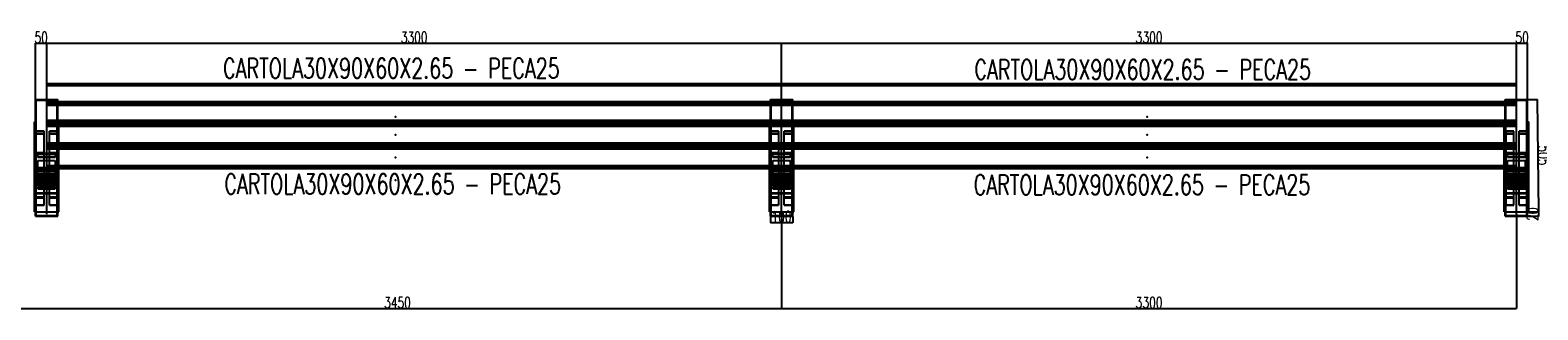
# Model space of a CAD drawing. Header units: feet. Extents: x -13577 to 173285, y -65833 to 34873.
# Tile 43 of 127: x 12152 to 18922, y -7923 to -6665. Entities that reach past the tile are written whole.
import ezdxf
from ezdxf.enums import TextEntityAlignment as Align

# ---------------------------------------------------------------- set-up
doc = ezdxf.new("R2010")
doc.units = ezdxf.units.FT
doc.header["$LTSCALE"] = 10
doc.header["$MEASUREMENT"] = 0
doc.linetypes.add('DASHDOT', pattern=[1, 0.5, -0.25, 0, -0.25])
doc.linetypes.add('HIDDEN', pattern=[0.375, 0.25, -0.125])
doc.layers.get('0').update_dxf_attribs({"linetype": 'CONTINUOUS'})
doc.layers.get('Defpoints').update_dxf_attribs({"linetype": 'CONTINUOUS'})
for name, color, linetype in [('A', 2, 'DASHDOT'), ('FORIR', 4, 'CONTINUOUS'), ('G', 3, 'CONTINUOUS'), ('TR', 6, 'HIDDEN'), ('TXT1', 7, 'CONTINUOUS')]:
    doc.layers.add(name, color=color, linetype=linetype)
doc.styles.add('1', font='romans.shx', dxfattribs={"width": 0.7, "height": 50})
doc.dimstyles.get("Standard").update_dxf_attribs({"dimtxt": 50, "dimasz": 1, "dimexe": 1, "dimexo": 1, "dimgap": 1, "dimtad": 1, "dimdec": 0, "dimdsep": 46, "dimtxsty": '1', "dimblk": 'ARCHTICK', "dimcen": 3, "dimclrd": 1, "dimclre": 1, "dimclrt": 3, "dimadec": 0, "dimazin": 0, "dimtfac": 1, "dimtdec": 0, "dimtix": 1, "dimtmove": 0, "dimatfit": 3, "dimfxl": 0, "dimtolj": 1, "dimarcsym": 0})

# ---------------------------------------------------------------- blocks, each defined once
blk = doc.blocks.new('3D_INFOM')
blk.add_point((0, 0))
at = {"layer": 'FORIR', "flags": 1}
for tag, p in [('MARK', (7.55, -4.31)), ('NUM_DIS', (7.55, -11.68)), ('NOT_PEZ', (45.73, -11.68)), ('QTA_PEZ', (7.55, -18.55)), ('TIP_PEZ', (45.73, -18.55)), ('TRA_PEZ', (7.55, -26.33)), ('COS_PEZ', (45.73, -26.33)), ('DES_PEZ', (7.55, -33.75))]:
    blk.add_attdef(tag, p, '', height=5, dxfattribs=at)
blk = doc.blocks.new('_ArchTick')
at = {"color": 0, "linetype": 'ByBlock', "const_width": 0.15}
blk.add_lwpolyline([(-0.5, -0.5), (0.5, 0.5)], dxfattribs=at)
blk = doc.blocks.new('*D1420')
at = {"layer": 'Defpoints', "color": 0}
for p in [(12226.2, -6724.3), (12176.2, -6977.7), (12226.2, -6977.7)]:
    blk.add_point(p, dxfattribs=at)
at = {"layer": 'TXT1', "color": 1, "lineweight": -2, "transparency": 16777216}
for p, q in [((12176.2, -6724.3), (12175.2, -6724.3)), ((12176.2, -6976.7), (12176.2, -6723.3)), ((12176.2, -6724.3), (12226.2, -6724.3)), ((12226.2, -6976.7), (12226.2, -6723.3)), ((12226.2, -6724.3), (12227.2, -6724.3))]:
    blk.add_line(p, q, dxfattribs=at)
blk.add_blockref('_ArchTick', (12176.2, -6724.3), dxfattribs=at)
at = {"layer": 'TXT1', "color": 1, "lineweight": -2, "transparency": 16777216, "rotation": 180}
blk.add_blockref('_ArchTick', (12226.2, -6724.3), dxfattribs=at)
at = {"layer": 'TXT1', "color": 3, "transparency": 16777216, "insert": (12201.2, -6698.3), "char_height": 50, "attachment_point": 5, "style": '1'}
blk.add_mtext('\\A1;50', dxfattribs=at)
blk = doc.blocks.new('*D1423')
at = {"layer": 'Defpoints', "color": 0}
for p in [(18876.2, -6723.8), (18826.2, -6904.7), (18876.2, -6977.7)]:
    blk.add_point(p, dxfattribs=at)
at = {"layer": 'TXT1', "color": 1, "lineweight": -2, "transparency": 16777216}
for p, q in [((18826.2, -6723.8), (18825.2, -6723.8)), ((18826.2, -6903.7), (18826.2, -6722.8)), ((18826.2, -6723.8), (18876.2, -6723.8)), ((18876.2, -6976.7), (18876.2, -6722.8)), ((18876.2, -6723.8), (18877.2, -6723.8))]:
    blk.add_line(p, q, dxfattribs=at)
blk.add_blockref('_ArchTick', (18826.2, -6723.8), dxfattribs=at)
at = {"layer": 'TXT1', "color": 1, "lineweight": -2, "transparency": 16777216, "rotation": 180}
blk.add_blockref('_ArchTick', (18876.2, -6723.8), dxfattribs=at)
at = {"layer": 'TXT1', "color": 3, "transparency": 16777216, "insert": (18851.2, -6697.8), "char_height": 50, "attachment_point": 5, "style": '1'}
blk.add_mtext('\\A1;50', dxfattribs=at)
blk = doc.blocks.new('*D1425')
at = {"layer": 'Defpoints', "color": 0}
for p in [(18876.2, -7482.3), (18876.2, -7502.3), (18924.7, -7502.3)]:
    blk.add_point(p, dxfattribs=at)
at = {"layer": 'TXT1', "color": 1, "lineweight": -2, "transparency": 16777216}
for p, q in [((18877.2, -7482.3), (18925.7, -7482.3)), ((18877.2, -7502.3), (18925.7, -7502.3)), ((18924.7, -7482.3), (18924.7, -7481.3)), ((18924.7, -7482.3), (18924.7, -7502.3)), ((18924.7, -7502.3), (18924.7, -7503.3))]:
    blk.add_line(p, q, dxfattribs=at)
for p, rotation in [((18924.7, -7482.3), 270), ((18924.7, -7502.3), 90)]:
    blk.add_blockref('_ArchTick', p, dxfattribs=dict(at, rotation=rotation))
at = {"layer": 'TXT1', "color": 3, "transparency": 16777216, "insert": (18898.7, -7492.3), "char_height": 50, "attachment_point": 5, "rotation": 90, "style": '1'}
blk.add_mtext('\\A1;20', dxfattribs=at)

msp = doc.modelspace()

# ---------------------------------------------------------------- linework, layer by layer
for p, q in [((12226.2, -7292.3), (12226.2, -6987.3)), ((15526.2, -7292.3), (15526.2, -6987.3)), ((18826.2, -7292.3), (18826.2, -6987.3)), ((12226.2, -7492.3), (12226.2, -7089)), ((12226.2, -7492.3), (12226.2, -7089)), ((15526.2, -7492.3), (15526.2, -7089)), ((15526.2, -7492.3), (15526.2, -7089)), ((18826.2, -7492.3), (18826.2, -7089)), ((18826.2, -7492.3), (18826.2, -7089)), ((12226.2, -7492.3), (12226.2, -7190.7)), ((12226.2, -7492.3), (12226.2, -7190.7)), ((15526.2, -7492.3), (15526.2, -7190.7)), ((15526.2, -7492.3), (15526.2, -7190.7)), ((18826.2, -7492.3), (18826.2, -7190.7)), ((18826.2, -7492.3), (18826.2, -7190.7)), ((12226.2, -7492.3), (12226.2, -7292.3)), ((15526.2, -7492.3), (15526.2, -7292.3)), ((18826.2, -7492.3), (18826.2, -7292.3)), ((12226.2, -7492.3), (12226.2, -7492.3)), ((12226.2, -7492.3), (12226.2, -7492.3)), ((15526.2, -7492.3), (15526.2, -7492.3)), ((15526.2, -7492.3), (15526.2, -7492.3)), ((18826.2, -7492.3), (18826.2, -7492.3)), ((18826.2, -7492.3), (18826.2, -7492.3))]:
    msp.add_line(p, q)
at = {"layer": 'A'}
msp.add_point((12226.2, -6913.4), dxfattribs=at)
at = {"layer": 'G'}
for p, q in [((12226.2, -6904.7), (18826.2, -6904.7)), ((12226.2, -7084.6), (12226.2, -6904.7)), ((15526.2, -7084.6), (15526.2, -6904.7)), ((18826.2, -7084.6), (18826.2, -6904.7)), ((12226.2, -6910.6), (18826.2, -6910.6)), ((12176.2, -6977.7), (12226.2, -6977.7)), ((12176.2, -7502.3), (12176.2, -6977.7)), ((12226.2, -6986.4), (18826.2, -6986.4)), ((12226.2, -6992.4), (18826.2, -6992.4)), ((18826.2, -6977.7), (18876.2, -6977.7)), ((18876.2, -7502.3), (18876.2, -6977.7)), ((12171.2, -7077.7), (12176.2, -7077.7)), ((12171.2, -7482.3), (12171.2, -7077.7)), ((12171.2, -7103.1), (12176.2, -7103.1)), ((12226.2, -7078.9), (18826.2, -7078.9)), ((12226.2, -7081.6), (18826.2, -7081.6)), ((12226.2, -7084.6), (18826.2, -7084.6)), ((12226.2, -7186.3), (12226.2, -7088.1)), ((12226.2, -7088.1), (18826.2, -7088.1)), ((12226.2, -7094.1), (18826.2, -7094.1)), ((12276.2, -7088.1), (12276.2, -7084.6)), ((12281.2, -7088.1), (12281.2, -7084.6)), ((15471.2, -7088.1), (15471.2, -7084.6)), ((15476.2, -7088.1), (15476.2, -7084.6)), ((15526.2, -7186.3), (15526.2, -7088.1)), ((15576.2, -7088.1), (15576.2, -7084.6)), ((15581.2, -7088.1), (15581.2, -7084.6)), ((18771.2, -7088.1), (18771.2, -7084.6)), ((18776.2, -7088.1), (18776.2, -7084.6)), ((18826.2, -7186.3), (18826.2, -7088.1)), ((18876.2, -7077.7), (18881.2, -7077.7)), ((18876.2, -7103.1), (18881.2, -7103.1)), ((18881.2, -7482.3), (18881.2, -7077.7)), ((12171.2, -7176.1), (12176.2, -7176.1)), ((18876.2, -7176.1), (18881.2, -7176.1)), ((12171.2, -7204.4), (12176.2, -7204.4)), ((12226.2, -7180.6), (18826.2, -7180.6)), ((12226.2, -7183.3), (18826.2, -7183.3)), ((12226.2, -7186.3), (18826.2, -7186.3)), ((12226.2, -7288), (12226.2, -7189.8)), ((12226.2, -7189.8), (18826.2, -7189.8)), ((12226.2, -7195.7), (18826.2, -7195.7)), ((12276.2, -7189.8), (12276.2, -7186.3)), ((12281.2, -7189.8), (12281.2, -7186.3)), ((15471.2, -7189.8), (15471.2, -7186.3)), ((15476.2, -7189.8), (15476.2, -7186.3)), ((15526.2, -7288), (15526.2, -7189.8)), ((15576.2, -7189.8), (15576.2, -7186.3)), ((15581.2, -7189.8), (15581.2, -7186.3)), ((18771.2, -7189.8), (18771.2, -7186.3)), ((18776.2, -7189.8), (18776.2, -7186.3)), ((18826.2, -7288), (18826.2, -7189.8)), ((18876.2, -7204.4), (18881.2, -7204.4)), ((12171.2, -7270.6), (12176.2, -7270.6)), ((12171.2, -7298.9), (12176.2, -7298.9)), ((12226.2, -7282.3), (18826.2, -7282.3)), ((12226.2, -7284.9), (18826.2, -7284.9)), ((12226.2, -7288), (18826.2, -7288)), ((12276.2, -7502.3), (12276.2, -7288)), ((12276.2, -7298.9), (12281.2, -7298.9)), ((12281.2, -7482.3), (12281.2, -7288)), ((15471.2, -7482.3), (15471.2, -7288)), ((15471.2, -7298.9), (15476.2, -7298.9)), ((15476.2, -7502.3), (15476.2, -7288)), ((15576.2, -7502.3), (15576.2, -7288)), ((15576.2, -7298.9), (15581.2, -7298.9)), ((15581.2, -7482.3), (15581.2, -7288)), ((18771.2, -7482.3), (18771.2, -7288)), ((18771.2, -7298.9), (18776.2, -7298.9)), ((18776.2, -7502.3), (18776.2, -7288)), ((18876.2, -7270.6), (18881.2, -7270.6)), ((18876.2, -7298.9), (18881.2, -7298.9)), ((12171.2, -7438.2), (12176.2, -7438.2)), ((12176.2, -7396.8), (12276.2, -7396.8)), ((12176.2, -7436.6), (12179.2, -7436.6)), ((12179.2, -7436.6), (12179.2, -7399.8)), ((12179.2, -7399.8), (12273.1, -7399.8)), ((12273.1, -7436.6), (12273.1, -7399.8)), ((12273.1, -7436.6), (12276.2, -7436.6)), ((12276.2, -7438.2), (12281.2, -7438.2)), ((15471.2, -7438.2), (15476.2, -7438.2)), ((15476.2, -7396.8), (15576.2, -7396.8)), ((15476.2, -7436.6), (15479.2, -7436.6)), ((15479.2, -7399.8), (15573.1, -7399.8)), ((15479.2, -7436.6), (15479.2, -7399.8)), ((15573.1, -7436.6), (15573.1, -7399.8)), ((15573.1, -7436.6), (15576.2, -7436.6)), ((15576.2, -7438.2), (15581.2, -7438.2)), ((18771.2, -7438.2), (18776.2, -7438.2)), ((18776.2, -7396.8), (18876.2, -7396.8)), ((18776.2, -7436.6), (18779.2, -7436.6)), ((18779.2, -7436.6), (18779.2, -7399.8)), ((18779.2, -7399.8), (18873.1, -7399.8)), ((18873.1, -7436.6), (18873.1, -7399.8)), ((18873.1, -7436.6), (18876.2, -7436.6)), ((18876.2, -7438.2), (18881.2, -7438.2)), ((12171.2, -7482.3), (12176.2, -7482.3)), ((12176.2, -7462.3), (12179.2, -7462.3)), ((12176.2, -7502.3), (12276.2, -7502.3)), ((12179.2, -7499.3), (12179.2, -7462.3)), ((12179.2, -7482.3), (12273.1, -7482.3)), ((12179.2, -7499.3), (12273.1, -7499.3)), ((12273.1, -7499.3), (12273.1, -7462.3)), ((12273.1, -7462.3), (12276.2, -7462.3)), ((12276.2, -7482.3), (12281.2, -7482.3)), ((15471.2, -7482.3), (15476.2, -7482.3)), ((15476.2, -7462.3), (15479.2, -7462.3)), ((15476.2, -7502.3), (15576.2, -7502.3)), ((15479.2, -7499.3), (15479.2, -7462.3)), ((15479.2, -7482.3), (15573.1, -7482.3)), ((15479.2, -7499.3), (15573.1, -7499.3)), ((15573.1, -7499.3), (15573.1, -7462.3)), ((15573.1, -7462.3), (15576.2, -7462.3)), ((15576.2, -7482.3), (15581.2, -7482.3)), ((18771.2, -7482.3), (18776.2, -7482.3)), ((18776.2, -7462.3), (18779.2, -7462.3)), ((18776.2, -7502.3), (18876.2, -7502.3)), ((18779.2, -7499.3), (18779.2, -7462.3)), ((18779.2, -7482.3), (18873.1, -7482.3)), ((18779.2, -7499.3), (18873.1, -7499.3)), ((18873.1, -7499.3), (18873.1, -7462.3)), ((18873.1, -7462.3), (18876.2, -7462.3)), ((18876.2, -7482.3), (18881.2, -7482.3))]:
    msp.add_line(p, q, dxfattribs=at)
msp.add_point((12226.2, -6913.4), dxfattribs=at)
at = {"layer": 'TR'}
for p, q in [((12226.2, -6908), (18826.2, -6908)), ((12226.2, -6913.4), (18826.2, -6913.4)), ((12176.2, -7017.5), (12179.2, -7017.5)), ((12179.2, -7399.8), (12179.2, -6980.7)), ((12179.2, -6980.7), (12273.1, -6980.7)), ((12226.2, -6977.7), (12276.2, -6977.7)), ((12226.2, -6988.5), (18826.2, -6988.5)), ((12226.2, -6989.8), (18826.2, -6989.8)), ((12226.2, -6991.2), (18826.2, -6991.2)), ((12226.2, -6991.5), (18826.2, -6991.5)), ((12226.2, -6994.5), (18826.2, -6994.5)), ((12226.2, -6995.1), (18826.2, -6995.1)), ((12226.2, -6997.2), (18826.2, -6997.2)), ((12226.2, -6999.8), (18826.2, -6999.8)), ((12226.2, -6999.9), (18826.2, -6999.9)), ((12226.2, -7002.9), (18826.2, -7002.9)), ((12273.1, -7399.8), (12273.1, -6980.7)), ((12273.1, -7017.5), (12276.2, -7017.5)), ((12276.2, -7084.6), (12276.2, -6977.7)), ((15476.2, -6977.7), (15576.2, -6977.7)), ((15476.2, -7084.6), (15476.2, -6977.7)), ((15476.2, -7017.5), (15479.2, -7017.5)), ((15479.2, -7399.8), (15479.2, -6980.7)), ((15479.2, -6980.7), (15573.1, -6980.7)), ((15573.1, -7399.8), (15573.1, -6980.7)), ((15573.1, -7017.5), (15576.2, -7017.5)), ((15576.2, -7084.6), (15576.2, -6977.7)), ((18776.2, -6977.7), (18826.2, -6977.7)), ((18776.2, -7084.6), (18776.2, -6977.7)), ((18776.2, -7017.5), (18779.2, -7017.5)), ((18779.2, -7399.8), (18779.2, -6980.7)), ((18779.2, -6980.7), (18873.1, -6980.7)), ((18873.1, -7399.8), (18873.1, -6980.7)), ((18873.1, -7017.5), (18876.2, -7017.5)), ((12226.2, -7070.3), (18826.2, -7070.3)), ((12226.2, -7073), (18826.2, -7073)), ((12226.2, -7073.3), (18826.2, -7073.3)), ((12226.2, -7076.3), (18826.2, -7076.3)), ((12226.2, -7091.4), (18826.2, -7091.4)), ((12226.2, -7096.8), (18826.2, -7096.8)), ((12276.2, -7077.7), (12281.2, -7077.7)), ((12276.2, -7186.3), (12276.2, -7088.1)), ((12276.2, -7103.1), (12281.2, -7103.1)), ((12281.2, -7084.6), (12281.2, -7077.7)), ((12281.2, -7186.3), (12281.2, -7088.1)), ((15471.2, -7077.7), (15476.2, -7077.7)), ((15471.2, -7084.6), (15471.2, -7077.7)), ((15471.2, -7186.3), (15471.2, -7088.1)), ((15471.2, -7103.1), (15476.2, -7103.1)), ((15476.2, -7186.3), (15476.2, -7088.1)), ((15576.2, -7077.7), (15581.2, -7077.7)), ((15576.2, -7186.3), (15576.2, -7088.1)), ((15576.2, -7103.1), (15581.2, -7103.1)), ((15581.2, -7084.6), (15581.2, -7077.7)), ((15581.2, -7186.3), (15581.2, -7088.1)), ((18771.2, -7077.7), (18776.2, -7077.7)), ((18771.2, -7084.6), (18771.2, -7077.7)), ((18771.2, -7186.3), (18771.2, -7088.1)), ((18771.2, -7103.1), (18776.2, -7103.1)), ((18776.2, -7186.3), (18776.2, -7088.1)), ((18826.2, -7081.6), (18826.2, -7081.6)), ((12176.2, -7117.3), (12214.2, -7117.3)), ((12176.2, -7131.7), (12214.2, -7131.7)), ((12176.2, -7152.6), (12179.4, -7152.6)), ((12179.4, -7120.3), (12214.2, -7120.3)), ((12179.4, -7452.2), (12179.4, -7120.3)), ((12214.2, -7451.7), (12214.2, -7117.3)), ((12226.2, -7171.9), (18826.2, -7171.9)), ((12226.2, -7174.6), (18826.2, -7174.6)), ((12226.2, -7175), (18826.2, -7175)), ((12238.2, -7117.3), (12276.2, -7117.3)), ((12238.2, -7451.7), (12238.2, -7117.3)), ((12238.2, -7120.3), (12273, -7120.3)), ((12238.2, -7131.7), (12276.2, -7131.7)), ((12273, -7452.2), (12273, -7120.3)), ((12273, -7152.6), (12276.2, -7152.6)), ((12276.2, -7176.1), (12281.2, -7176.1)), ((15471.2, -7176.1), (15476.2, -7176.1)), ((15476.2, -7117.3), (15514.2, -7117.3)), ((15476.2, -7131.7), (15514.2, -7131.7)), ((15476.2, -7152.6), (15479.4, -7152.6)), ((15479.4, -7452.2), (15479.4, -7120.3)), ((15479.4, -7120.3), (15514.2, -7120.3)), ((15514.2, -7451.7), (15514.2, -7117.3)), ((15538.2, -7117.3), (15576.2, -7117.3)), ((15538.2, -7451.7), (15538.2, -7117.3)), ((15538.2, -7120.3), (15573, -7120.3)), ((15538.2, -7131.7), (15576.2, -7131.7)), ((15573, -7452.2), (15573, -7120.3)), ((15573, -7152.6), (15576.2, -7152.6)), ((15576.2, -7176.1), (15581.2, -7176.1)), ((18771.2, -7176.1), (18776.2, -7176.1)), ((18776.2, -7117.3), (18814.2, -7117.3)), ((18776.2, -7131.7), (18814.2, -7131.7)), ((18776.2, -7152.6), (18779.4, -7152.6)), ((18779.4, -7120.3), (18814.2, -7120.3)), ((18779.4, -7452.2), (18779.4, -7120.3)), ((18814.2, -7451.7), (18814.2, -7117.3)), ((18838.2, -7117.3), (18876.2, -7117.3)), ((18838.2, -7451.7), (18838.2, -7117.3)), ((18838.2, -7120.3), (18873, -7120.3)), ((18838.2, -7131.7), (18876.2, -7131.7)), ((18873, -7452.2), (18873, -7120.3)), ((18873, -7152.6), (18876.2, -7152.6)), ((12171.2, -7217.1), (12176.2, -7217.1)), ((12171.2, -7242.4), (12176.2, -7242.4)), ((12176.2, -7216.1), (12214.2, -7216.1)), ((12176.2, -7233.6), (12214.2, -7233.6)), ((12179.4, -7219.2), (12273, -7219.2)), ((12186.2, -7236.8), (12186.2, -7219.2)), ((12186.2, -7222), (12266.2, -7222)), ((12186.2, -7234), (12266.2, -7234)), ((12186.2, -7236.8), (12266.2, -7236.8)), ((12226.2, -7178), (18826.2, -7178)), ((12226.2, -7193.1), (18826.2, -7193.1)), ((12226.2, -7198.5), (18826.2, -7198.5)), ((12238.2, -7216.1), (12276.2, -7216.1)), ((12238.2, -7233.6), (12276.2, -7233.6)), ((12266.2, -7236.8), (12266.2, -7219.2)), ((12276.2, -7288), (12276.2, -7189.8)), ((12276.2, -7204.4), (12281.2, -7204.4)), ((12276.2, -7217.1), (12281.2, -7217.1)), ((12276.2, -7242.4), (12281.2, -7242.4)), ((12281.2, -7288), (12281.2, -7189.8)), ((15471.2, -7288), (15471.2, -7189.8)), ((15471.2, -7204.4), (15476.2, -7204.4)), ((15471.2, -7217.1), (15476.2, -7217.1)), ((15471.2, -7242.4), (15476.2, -7242.4)), ((15476.2, -7288), (15476.2, -7189.8)), ((15476.2, -7216.1), (15514.2, -7216.1)), ((15476.2, -7233.6), (15514.2, -7233.6)), ((15479.4, -7219.2), (15573, -7219.2)), ((15486.2, -7236.8), (15486.2, -7219.2)), ((15486.2, -7222), (15566.2, -7222)), ((15486.2, -7234), (15566.2, -7234)), ((15486.2, -7236.8), (15566.2, -7236.8)), ((15538.2, -7216.1), (15576.2, -7216.1)), ((15538.2, -7233.6), (15576.2, -7233.6)), ((15566.2, -7236.8), (15566.2, -7219.2)), ((15576.2, -7288), (15576.2, -7189.8)), ((15576.2, -7204.4), (15581.2, -7204.4)), ((15576.2, -7217.1), (15581.2, -7217.1)), ((15576.2, -7242.4), (15581.2, -7242.4)), ((15581.2, -7288), (15581.2, -7189.8)), ((18771.2, -7288), (18771.2, -7189.8)), ((18771.2, -7204.4), (18776.2, -7204.4)), ((18771.2, -7217.1), (18776.2, -7217.1)), ((18771.2, -7242.4), (18776.2, -7242.4)), ((18776.2, -7288), (18776.2, -7189.8)), ((18776.2, -7216.1), (18814.2, -7216.1)), ((18776.2, -7233.6), (18814.2, -7233.6)), ((18779.4, -7219.2), (18873, -7219.2)), ((18786.2, -7236.8), (18786.2, -7219.2)), ((18786.2, -7222), (18866.2, -7222)), ((18786.2, -7234), (18866.2, -7234)), ((18786.2, -7236.8), (18866.2, -7236.8)), ((18826.2, -7183.3), (18826.2, -7183.3)), ((18838.2, -7216.1), (18876.2, -7216.1)), ((18838.2, -7233.6), (18876.2, -7233.6)), ((18866.2, -7236.8), (18866.2, -7219.2)), ((18876.2, -7217.1), (18881.2, -7217.1)), ((18876.2, -7242.4), (18881.2, -7242.4)), ((12176.2, -7252.6), (12179.4, -7252.6)), ((12176.2, -7282.3), (12226.2, -7282.3)), ((12186.2, -7365.6), (12186.2, -7251.7)), ((12186.2, -7251.7), (12266.2, -7251.7)), ((12186.2, -7283.5), (12266.2, -7283.5)), ((12186.2, -7286.4), (12266.2, -7286.4)), ((12186.2, -7291.7), (12266.2, -7291.7)), ((12186.2, -7294.5), (12266.2, -7294.5)), ((12186.2, -7294.9), (12266.2, -7294.9)), ((12186.2, -7297.3), (12266.2, -7297.3)), ((12186.2, -7297.8), (12266.2, -7297.8)), ((12186.2, -7309.2), (12266.2, -7309.2)), ((12186.2, -7312), (12266.2, -7312)), ((12226.2, -7273.6), (18826.2, -7273.6)), ((12226.2, -7276.3), (18826.2, -7276.3)), ((12226.2, -7276.6), (18826.2, -7276.6)), ((12226.2, -7279.6), (18826.2, -7279.6)), ((12226.2, -7285), (18826.2, -7285)), ((12266.2, -7365.6), (12266.2, -7251.7)), ((12273, -7252.6), (12276.2, -7252.6)), ((12276.2, -7270.6), (12281.2, -7270.6)), ((15471.2, -7270.6), (15476.2, -7270.6)), ((15476.2, -7252.6), (15479.4, -7252.6)), ((15486.2, -7365.6), (15486.2, -7251.7)), ((15486.2, -7251.7), (15566.2, -7251.7)), ((15486.2, -7283.5), (15566.2, -7283.5)), ((15486.2, -7286.4), (15566.2, -7286.4)), ((15486.2, -7291.7), (15566.2, -7291.7)), ((15486.2, -7294.5), (15566.2, -7294.5)), ((15486.2, -7294.9), (15566.2, -7294.9)), ((15486.2, -7297.3), (15566.2, -7297.3)), ((15486.2, -7297.8), (15566.2, -7297.8)), ((15486.2, -7309.2), (15566.2, -7309.2)), ((15486.2, -7312), (15566.2, -7312)), ((15566.2, -7365.6), (15566.2, -7251.7)), ((15573, -7252.6), (15576.2, -7252.6)), ((15576.2, -7270.6), (15581.2, -7270.6)), ((18771.2, -7270.6), (18776.2, -7270.6)), ((18776.2, -7252.6), (18779.4, -7252.6)), ((18786.2, -7251.7), (18866.2, -7251.7)), ((18786.2, -7365.6), (18786.2, -7251.7)), ((18786.2, -7283.5), (18866.2, -7283.5)), ((18786.2, -7286.4), (18866.2, -7286.4)), ((18786.2, -7291.7), (18866.2, -7291.7)), ((18786.2, -7294.5), (18866.2, -7294.5)), ((18786.2, -7294.9), (18866.2, -7294.9)), ((18786.2, -7297.3), (18866.2, -7297.3)), ((18786.2, -7297.8), (18866.2, -7297.8)), ((18786.2, -7309.2), (18866.2, -7309.2)), ((18786.2, -7312), (18866.2, -7312)), ((18826.2, -7282.3), (18876.2, -7282.3)), ((18866.2, -7365.6), (18866.2, -7251.7)), ((18873, -7252.6), (18876.2, -7252.6)), ((12171.2, -7315.4), (12176.2, -7315.4)), ((12171.2, -7335.9), (12176.2, -7335.9)), ((12171.2, -7342.3), (12176.2, -7342.3)), ((12171.2, -7343.7), (12176.2, -7343.7)), ((12176.2, -7312.6), (12214.2, -7312.6)), ((12176.2, -7349.9), (12179.4, -7349.9)), ((12179.4, -7315.8), (12214.2, -7315.8)), ((12186.2, -7319.6), (12266.2, -7319.6)), ((12186.2, -7325.6), (12266.2, -7325.6)), ((12186.2, -7331), (12266.2, -7331)), ((12186.2, -7331.7), (12266.2, -7331.7)), ((12186.2, -7333.9), (12266.2, -7333.9)), ((12186.2, -7342.4), (12266.2, -7342.4)), ((12186.2, -7345.3), (12266.2, -7345.3)), ((12186.2, -7346.3), (12266.2, -7346.3)), ((12186.2, -7349.3), (12266.2, -7349.3)), ((12186.2, -7354.1), (12266.2, -7354.1)), ((12186.2, -7357), (12266.2, -7357)), ((12186.2, -7359.6), (12266.2, -7359.6)), ((12186.2, -7365.6), (12266.2, -7365.6)), ((12186.2, -7367.6), (12266.2, -7367.6)), ((12186.2, -7378.2), (12186.2, -7367.6)), ((12186.2, -7370.5), (12266.2, -7370.5)), ((12186.2, -7375.3), (12266.2, -7375.3)), ((12186.2, -7378.2), (12266.2, -7378.2)), ((12238.2, -7312.6), (12276.2, -7312.6)), ((12238.2, -7315.8), (12273, -7315.8)), ((12266.2, -7378.2), (12266.2, -7367.6)), ((12273, -7349.9), (12276.2, -7349.9)), ((12276.2, -7315.4), (12281.2, -7315.4)), ((12276.2, -7335.9), (12281.2, -7335.9)), ((12276.2, -7342.3), (12281.2, -7342.3)), ((12276.2, -7343.7), (12281.2, -7343.7)), ((15471.2, -7315.4), (15476.2, -7315.4)), ((15471.2, -7335.9), (15476.2, -7335.9)), ((15471.2, -7342.3), (15476.2, -7342.3)), ((15471.2, -7343.7), (15476.2, -7343.7)), ((15476.2, -7312.6), (15514.2, -7312.6)), ((15476.2, -7349.9), (15479.4, -7349.9)), ((15479.4, -7315.8), (15514.2, -7315.8)), ((15486.2, -7319.6), (15566.2, -7319.6)), ((15486.2, -7325.6), (15566.2, -7325.6)), ((15486.2, -7331), (15566.2, -7331)), ((15486.2, -7331.7), (15566.2, -7331.7)), ((15486.2, -7333.9), (15566.2, -7333.9)), ((15486.2, -7342.4), (15566.2, -7342.4)), ((15486.2, -7345.3), (15566.2, -7345.3)), ((15486.2, -7346.3), (15566.2, -7346.3)), ((15486.2, -7349.3), (15566.2, -7349.3)), ((15486.2, -7354.1), (15566.2, -7354.1)), ((15486.2, -7357), (15566.2, -7357)), ((15486.2, -7359.6), (15566.2, -7359.6)), ((15486.2, -7365.6), (15566.2, -7365.6)), ((15486.2, -7367.6), (15566.2, -7367.6)), ((15486.2, -7378.2), (15486.2, -7367.6)), ((15486.2, -7370.5), (15566.2, -7370.5)), ((15486.2, -7375.3), (15566.2, -7375.3)), ((15486.2, -7378.2), (15566.2, -7378.2)), ((15538.2, -7312.6), (15576.2, -7312.6)), ((15538.2, -7315.8), (15573, -7315.8)), ((15566.2, -7378.2), (15566.2, -7367.6)), ((15573, -7349.9), (15576.2, -7349.9)), ((15576.2, -7315.4), (15581.2, -7315.4)), ((15576.2, -7335.9), (15581.2, -7335.9)), ((15576.2, -7342.3), (15581.2, -7342.3)), ((15576.2, -7343.7), (15581.2, -7343.7)), ((18771.2, -7315.4), (18776.2, -7315.4)), ((18771.2, -7335.9), (18776.2, -7335.9)), ((18771.2, -7342.3), (18776.2, -7342.3)), ((18771.2, -7343.7), (18776.2, -7343.7)), ((18776.2, -7312.6), (18814.2, -7312.6)), ((18776.2, -7349.9), (18779.4, -7349.9)), ((18779.4, -7315.8), (18814.2, -7315.8)), ((18786.2, -7319.6), (18866.2, -7319.6)), ((18786.2, -7325.6), (18866.2, -7325.6)), ((18786.2, -7331), (18866.2, -7331)), ((18786.2, -7331.7), (18866.2, -7331.7)), ((18786.2, -7333.9), (18866.2, -7333.9)), ((18786.2, -7342.4), (18866.2, -7342.4)), ((18786.2, -7345.3), (18866.2, -7345.3)), ((18786.2, -7346.3), (18866.2, -7346.3)), ((18786.2, -7349.3), (18866.2, -7349.3)), ((18786.2, -7354.1), (18866.2, -7354.1)), ((18786.2, -7357), (18866.2, -7357)), ((18786.2, -7359.6), (18866.2, -7359.6)), ((18786.2, -7365.6), (18866.2, -7365.6)), ((18786.2, -7367.6), (18866.2, -7367.6)), ((18786.2, -7378.2), (18786.2, -7367.6)), ((18786.2, -7370.5), (18866.2, -7370.5)), ((18786.2, -7375.3), (18866.2, -7375.3)), ((18786.2, -7378.2), (18866.2, -7378.2)), ((18838.2, -7312.6), (18876.2, -7312.6)), ((18838.2, -7315.8), (18873, -7315.8)), ((18866.2, -7378.2), (18866.2, -7367.6)), ((18873, -7349.9), (18876.2, -7349.9)), ((18876.2, -7315.4), (18881.2, -7315.4)), ((18876.2, -7335.9), (18881.2, -7335.9)), ((18876.2, -7342.3), (18881.2, -7342.3)), ((18876.2, -7343.7), (18881.2, -7343.7)), ((12171.2, -7409.9), (12176.2, -7409.9)), ((12176.2, -7414.9), (12214.2, -7414.9)), ((12176.2, -7415.5), (12214.2, -7415.5)), ((12176.2, -7416.7), (12214.2, -7416.7)), ((12179.2, -7462.3), (12179.2, -7436.6)), ((12179.4, -7418.1), (12214.2, -7418.1)), ((12179.4, -7418.6), (12214.2, -7418.6)), ((12179.4, -7419.7), (12214.2, -7419.7)), ((12238.2, -7414.9), (12276.2, -7414.9)), ((12238.2, -7415.5), (12276.2, -7415.5)), ((12238.2, -7416.7), (12276.2, -7416.7)), ((12238.2, -7418.1), (12273, -7418.1)), ((12238.2, -7418.6), (12273, -7418.6)), ((12238.2, -7419.7), (12273, -7419.7)), ((12273.1, -7462.3), (12273.1, -7436.6)), ((12276.2, -7409.9), (12281.2, -7409.9)), ((15471.2, -7409.9), (15476.2, -7409.9)), ((15476.2, -7414.9), (15514.2, -7414.9)), ((15476.2, -7415.5), (15514.2, -7415.5)), ((15476.2, -7416.7), (15514.2, -7416.7)), ((15479.2, -7462.3), (15479.2, -7436.6)), ((15479.4, -7418.1), (15514.2, -7418.1)), ((15479.4, -7418.6), (15514.2, -7418.6)), ((15479.4, -7419.7), (15514.2, -7419.7)), ((15538.2, -7414.9), (15576.2, -7414.9)), ((15538.2, -7415.5), (15576.2, -7415.5)), ((15538.2, -7416.7), (15576.2, -7416.7)), ((15538.2, -7418.1), (15573, -7418.1)), ((15538.2, -7418.6), (15573, -7418.6)), ((15538.2, -7419.7), (15573, -7419.7)), ((15573.1, -7462.3), (15573.1, -7436.6)), ((15576.2, -7409.9), (15581.2, -7409.9)), ((18771.2, -7409.9), (18776.2, -7409.9)), ((18776.2, -7414.9), (18814.2, -7414.9)), ((18776.2, -7415.5), (18814.2, -7415.5)), ((18776.2, -7416.7), (18814.2, -7416.7)), ((18779.2, -7462.3), (18779.2, -7436.6)), ((18779.4, -7418.1), (18814.2, -7418.1)), ((18779.4, -7418.6), (18814.2, -7418.6)), ((18779.4, -7419.7), (18814.2, -7419.7)), ((18838.2, -7414.9), (18876.2, -7414.9)), ((18838.2, -7415.5), (18876.2, -7415.5)), ((18838.2, -7416.7), (18876.2, -7416.7)), ((18838.2, -7418.1), (18873, -7418.1)), ((18838.2, -7418.6), (18873, -7418.6)), ((18838.2, -7419.7), (18873, -7419.7)), ((18873.1, -7462.3), (18873.1, -7436.6)), ((18876.2, -7409.9), (18881.2, -7409.9)), ((12171.2, -7482.3), (12171.2, -7482.3)), ((12176.2, -7451.6), (12214.2, -7451.6)), ((12176.2, -7451.7), (12214.2, -7451.7)), ((12176.2, -7452), (12179.4, -7452)), ((12176.2, -7452.1), (12179.4, -7452.1)), ((12176.2, -7452.2), (12179.4, -7452.2)), ((12176.2, -7482.3), (12179.2, -7482.3)), ((12238.2, -7451.6), (12276.2, -7451.6)), ((12238.2, -7451.7), (12276.2, -7451.7)), ((12273, -7452), (12276.2, -7452)), ((12273, -7452.1), (12276.2, -7452.1)), ((12273, -7452.2), (12276.2, -7452.2)), ((12273.1, -7482.3), (12276.2, -7482.3)), ((12281.2, -7482.3), (12281.2, -7482.3)), ((15471.2, -7482.3), (15471.2, -7482.3)), ((15476.2, -7451.6), (15514.2, -7451.6)), ((15476.2, -7451.7), (15514.2, -7451.7)), ((15476.2, -7452), (15479.4, -7452)), ((15476.2, -7452.1), (15479.4, -7452.1)), ((15476.2, -7452.2), (15479.4, -7452.2)), ((15476.2, -7482.3), (15479.2, -7482.3)), ((15538.2, -7451.6), (15576.2, -7451.6)), ((15538.2, -7451.7), (15576.2, -7451.7)), ((15573, -7452), (15576.2, -7452)), ((15573, -7452.1), (15576.2, -7452.1)), ((15573, -7452.2), (15576.2, -7452.2)), ((15573.1, -7482.3), (15576.2, -7482.3)), ((15581.2, -7482.3), (15581.2, -7482.3)), ((18771.2, -7482.3), (18771.2, -7482.3)), ((18776.2, -7451.6), (18814.2, -7451.6)), ((18776.2, -7451.7), (18814.2, -7451.7)), ((18776.2, -7452), (18779.4, -7452)), ((18776.2, -7452.1), (18779.4, -7452.1)), ((18776.2, -7452.2), (18779.4, -7452.2)), ((18776.2, -7482.3), (18779.2, -7482.3)), ((18838.2, -7451.6), (18876.2, -7451.6)), ((18838.2, -7451.7), (18876.2, -7451.7)), ((18873, -7452), (18876.2, -7452)), ((18873, -7452.1), (18876.2, -7452.1)), ((18873, -7452.2), (18876.2, -7452.2)), ((18873.1, -7482.3), (18876.2, -7482.3)), ((18881.2, -7482.3), (18881.2, -7482.3))]:
    msp.add_line(p, q, dxfattribs=at)
msp.add_point((12226.2, -6913.4), dxfattribs=at)

# ---------------------------------------------------------------- block references
at = {"xscale": 10, "yscale": 10, "zscale": 10}
for p in [(12226.2, -7500.8), (15526.2, -7500.8), (18826.2, -7500.8)]:
    msp.add_blockref('3D_INFOM', p, dxfattribs=at)
at = {"layer": 'TXT1', "color": 7, "xscale": 10, "yscale": 10, "zscale": 10}
for p in [(13793.1, -7054.4), (17167.9, -7054.4), (13793.1, -7136.2), (17167.9, -7136.2), (13793.1, -7237.8), (17167.9, -7237.8), (13793.1, -7339.5), (17167.9, -7339.5)]:
    msp.add_blockref('3D_INFOM', p, dxfattribs=at)

# ---------------------------------------------------------------- texts
at = {"layer": 'TXT1', "color": 7, "style": '1', "width": 0.7}
for p in [(13773.8, -6908.5), (17147.9, -6914.2), (13779.8, -7429.2), (17144.7, -7432.6)]:
    msp.add_text('CARTOLA30X90X60X2.65 - PECA25', height=90, dxfattribs=at).set_placement(p, align=Align.BOTTOM_CENTER)

# ---------------------------------------------------------------- dimensions: what is measured, and where the dimension line sits
at = {"layer": 'TXT1'}
for base, p1, p2, override, picture, middle in [((12226.2, -6724.3), (12176.2, -6977.7), (12226.2, -6977.7), {"dimtxt": 3}, '*D1420', (12201.2, -6698.3)), ((18876.2, -6723.8), (18826.2, -6904.7), (18876.2, -6977.7), {"dimtxt": 3, "dimtmove": 1}, '*D1423', (18851.2, -6697.8))]:
    dim = msp.add_linear_dim(base=base, p1=p1, p2=p2, dimstyle='Standard', override=override, dxfattribs=at)
    dim.commit()
    dim.dimension.update_dxf_attribs({"geometry": picture, "text_midpoint": middle})
for base, p1, p2, override in [((15526.2, -6723.8), (12226.2, -6904.7), (15526.2, -6904.7), {"dimtxt": 3}), ((18826.2, -6723.8), (15526.2, -6904.7), (18826.2, -6904.7), {"dimtxt": 3, "dimtmove": 1}), ((15526.2, -7916.7), (12076.2, -7852.3), (15526.2, -7482.3), {"dimtxt": 3, "dimtmove": 1}), ((15576.2, -7530.7), (15476.2, -7502.3), (15576.2, -7502.3), {"dimtxt": 3}), ((18826.2, -7916.7), (15526.2, -7482.3), (18826.2, -7492.3), {"dimtxt": 3, "dimtmove": 1})]:
    msp.add_linear_dim(base=base, p1=p1, p2=p2, dimstyle='Standard', override=override, dxfattribs=at).render()
msp.add_aligned_dim(p1=(18876.2, -6977.7), p2=(18881.2, -7482.3), distance=43.5, dimstyle='Standard', override={"dimtxt": 3}, dxfattribs=at).render()
dim = msp.add_linear_dim(base=(18924.7, -7502.3), p1=(18876.2, -7482.3), p2=(18876.2, -7502.3), angle=90, dimstyle='Standard', override={"dimtxt": 3}, dxfattribs=at)
dim.commit()
dim.dimension.update_dxf_attribs({"geometry": '*D1425', "text_midpoint": (18898.7, -7492.3)})

doc.saveas('drawing.dxf')
